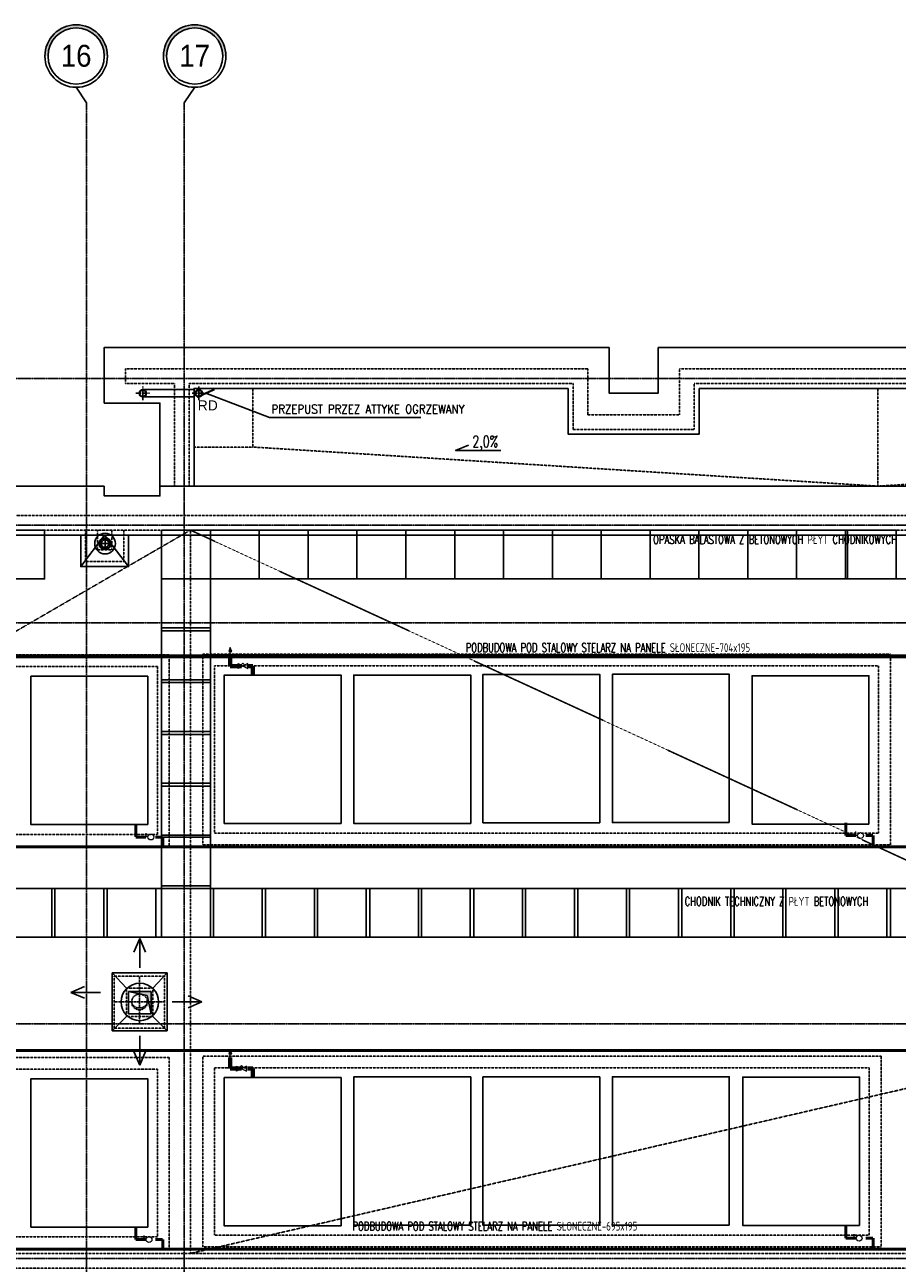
# Model space of a CAD drawing. Extents: x -7228 to 74941, y -112898 to 85621.
# Tile 31 of 256: x 54794 to 55687, y -97816 to -96549. Entities that reach past the tile are written whole.
import ezdxf
from ezdxf.enums import TextEntityAlignment as Align

# ---------------------------------------------------------------- set-up
doc = ezdxf.new("R2010")
doc.units = 0
for name, pattern in [('CENTER', [2, 1.25, -0.25, 0.25, -0.25]), ('DASHDOT2', [12.7, 6.35, -3.175, 0, -3.175]), ('DASHED', [0.75, 0.5, -0.25]), ('HIDDEN2', [0.1875, 0.125, -0.0625])]:
    doc.linetypes.add(name, pattern=pattern)
doc.layers.get('0').update_dxf_attribs({"color": 101, "linetype": 'CONTINUOUS'})
for name, color, linetype, lineweight in [('2DH_PLS_glp', 202, 'DASHED', 50), ('2DH_PLS_glz', 86, 'CONTINUOUS', 70), ('2DH_SYM', 41, 'CONTINUOUS', 18)]:
    doc.layers.add(name, color=color, linetype=linetype, lineweight=lineweight)
for name, color, linetype in [('Ins-kan', 54, 'CONTINUOUS'), ('Ins-went', 141, 'CONTINUOUS'), ('Ins-wod', 4, 'CONTINUOUS'), ('KOLEKTORY_BMK_SOLAR_2_51', 1, 'CONTINUOUS'), ('m-went-urządzenia', 51, 'CONTINUOUS'), ('Opis-spadki', 61, 'CONTINUOUS'), ('Os-osie glowne', 1, 'CENTER'), ('Os-osie-opis', 16, 'CONTINUOUS'), ('Pzt-chodniki-hatch', 252, 'CONTINUOUS'), ('Sch-opis', 51, 'CONTINUOUS'), ('W-idok', 8, 'CONTINUOUS'), ('W-izol-w', 144, 'CONTINUOUS'), ('W-otwor-strop', 1, 'CONTINUOUS'), ('W-widok-spadki', 61, 'CONTINUOUS')]:
    doc.layers.add(name, color=color, linetype=linetype)
doc.styles.add('CP_ATTR', font='ROMANS.SHX')
doc.styles.add('dwg_opis duży', font='ARIAL.TTF', dxfattribs={"width": 0.9})
doc.styles.add('ROMANS', font='romans', dxfattribs={"width": 0.85})
doc.styles.add('TYTUL2', font='ARIAL.TTF')
doc.dimstyles.new('CHMIELNA', dxfattribs={"dimscale": 3.5, "dimtxt": 4, "dimasz": 1.5, "dimexe": 3, "dimexo": 0, "dimgap": 1, "dimtad": 1, "dimdec": 1, "dimrnd": 0.5, "dimzin": 12, "dimdsep": 46, "dimtxsty": 'ROMANS', "dimblk": 'DIMTICK', "dimcen": 0.09, "dimse1": 1, "dimse2": 1, "dimclrd": 143, "dimclrt": 53, "dimadec": 0, "dimazin": 0, "dimtfac": 1, "dimtdec": 1, "dimtix": 1, "dimtmove": 2, "dimatfit": 2, "dimldrblk": 'ARCHTICK', "dimfxl": 0, "dimtolj": 1, "dimtzin": 0, "dimarcsym": 0})

# ---------------------------------------------------------------- blocks, each defined once
blk = doc.blocks.new('_gkjgskfjgkdfh')
at = {"linetype": 'DASHDOT2', "ltscale": 0.5}
for points in [[(-7, 0), (7, 0)], [(0, -7), (0, 7)], [(0, 0), (0, -7)]]:
    blk.add_lwpolyline(points, dxfattribs=at)
at = {"ltscale": 2}
for radius in [3.75, 3.25]:
    blk.add_circle((0, 0), radius, dxfattribs=at)
blk = doc.blocks.new('SPADKI')
at = {"ltscale": 25}
blk.add_lwpolyline([(0, 0), (0, -70), (-8, -50), (-8, -50)], dxfattribs=at)
at = {"ltscale": 25, "style": 'ROMANS', "width": 0.7}
blk.add_attdef('SP%', text='', height=18, rotation=90, dxfattribs=at).set_placement((-4.9, -24), align=Align.CENTER)
blk = doc.blocks.new('_opis_osi_liczbowy')
blk.add_hatch(color=256).paths.add_polyline_path([(32, 32), (32, 28.8, -1), (32, -28.8), (32, -32, 1)])
for radius in [32, 28.8]:
    blk.add_circle((32, 0), radius)
at = {"style": 'dwg_opis duży', "width": 0.9}
blk.add_attdef('AXNAMEH', text='', height=22.4, rotation=90, dxfattribs=at).set_placement((32, 0), align=Align.MIDDLE_CENTER)
blk = doc.blocks.new('DIMTICK')
for p, q in [((0, 1), (0, -1)), ((-1, 0), (1, 0))]:
    blk.add_line(p, q)
at = {"const_width": 0.141}
blk.add_lwpolyline([(0.707, 0.707), (-0.707, -0.707)], dxfattribs=at)
blk = doc.blocks.new('CPHS_858')
for p, q in [((0, 0.75), (-0.15, 0.35)), ((-0.15, 0.35), (0.15, 0.35)), ((0.15, 0.35), (0, 0.75)), ((0, 0), (0, 0.35))]:
    blk.add_line(p, q)
blk.add_solid([(-0.15, 0.35), (0, 0.75), (0.15, 0.35)])
at = {"linetype": 'ByBlock', "style": 'CP_ATTR', "flags": 9}
for tag in ['OTHER', 'WEIGHT', 'VOLTAGE', 'POWER', 'FLOW', 'TEMPERATURE', 'PN', 'DN', 'CHARACTER', 'ORDER-NO', 'PRODUCT-TYPE', 'ARTICLE', 'PRODUCER', 'NUMBER', 'GROUP', 'NAME']:
    blk.add_attdef(tag, text='', height=0.00005, dxfattribs=at).set_placement((-0.09, -0.02), align=Align.MIDDLE_LEFT)
blk = doc.blocks.new('CPHS_873')
for p, q in [((0, 0.3), (0, 0.5)), ((0, 0.5), (0.4, 0.5))]:
    blk.add_line(p, q)
blk.add_circle((0, 0), 0.3)
at = {"linetype": 'ByBlock', "style": 'CP_ATTR', "flags": 9}
for tag in ['OTHER', 'WEIGHT', 'VOLTAGE', 'POWER', 'FLOW', 'TEMPERATURE', 'PN', 'DN', 'CHARACTER', 'ORDER-NO', 'PRODUCT-TYPE', 'ARTICLE', 'PRODUCER', 'NUMBER', 'GROUP', 'NAME']:
    blk.add_attdef(tag, text='', height=0.00005, dxfattribs=at).set_placement((-0.09, -0.02), align=Align.MIDDLE_LEFT)
blk = doc.blocks.new('CPHS_009')
for p, q in [((-0.5, 0.25), (0.5, -0.25)), ((0.5, 0.25), (-0.5, -0.25)), ((-0.5, -0.25), (-0.5, 0.25)), ((-0.2, 0.1), (0, 0.3)), ((0, 0.3), (0.2, 0.1)), ((0.5, -0.25), (0.5, 0.25))]:
    blk.add_line(p, q)
at = {"linetype": 'ByBlock', "style": 'CP_ATTR', "flags": 9}
for tag in ['NAME', 'GROUP', 'NUMBER', 'PRODUCER', 'ARTICLE', 'PRODUCT-TYPE', 'ORDER-NO', 'CHARACTER', 'DN', 'PN', 'TEMPERATURE', 'FLOW', 'POWER', 'VOLTAGE', 'WEIGHT', 'OTHER']:
    blk.add_attdef(tag, text='', height=0.00005, dxfattribs=at).set_placement((-0.09, -0.02), align=Align.MIDDLE_LEFT)
blk = doc.blocks.new('_STRZAŁKA_WENT')
for q in [(-6, -14), (0, -30.2), (6, -14)]:
    blk.add_line((0, 0), q)

msp = doc.modelspace()

# ---------------------------------------------------------------- hatches: boundary and pattern name
at = {"layer": 'W-otwor-strop', "linetype": 'Continuous', "ltscale": 0.5}
msp.add_hatch(color=256, dxfattribs=at).paths.add_polyline_path([(54900.547, -97538.449), (54923.547, -97538.449), (54923.547, -97561.302), (54919.547, -97542.449)])

# ---------------------------------------------------------------- linework, layer by layer
at = {"color": 4, "linetype": 'DASHED', "ltscale": 2}
for p, q in [((54911.709, -97523.335), (54911.709, -97571.302)), ((54886.036, -97549.009), (54937.383, -97549.009))]:
    msp.add_line(p, q, dxfattribs=at)
at = {"color": 4, "ltscale": 2}
msp.add_circle((54912.056, -97549.009), 19.183, dxfattribs=at)
at = {"color": 4, "linetype": 'DASHED', "ltscale": 2}
msp.add_circle((54911.709, -97549.009), 8, dxfattribs=at)
msp.add_ellipse((54911.709, -97549.009), major_axis=(-8, 0), ratio=0.75, start_param=0, end_param=3.14159265, dxfattribs=at)
at = {"layer": '2DH_PLS_glp'}
for p, q in [((54907.786, -97367.19), (54907.786, -97375.27)), ((54907.786, -97368.383), (54907.786, -97380.27)), ((55634.64, -97365.768), (55634.64, -97373.849)), ((55634.64, -97366.961), (55634.64, -97378.849)), ((54907.786, -97380.27), (54918.145, -97380.27)), ((54928.145, -97380.27), (54935.648, -97380.27)), ((54935.648, -97380.27), (54935.648, -97390.217)), ((55634.64, -97378.849), (55644.999, -97378.849)), ((55654.999, -97378.849), (55662.502, -97378.849)), ((55662.502, -97378.849), (55662.502, -97388.796)), ((54215.861, -97390.217), (57884.164, -97390.628)), ((57212.899, -97598.504), (53518.435, -97598.504)), ((54907.786, -97778.979), (54907.786, -97787.059)), ((54907.786, -97780.172), (54907.786, -97792.059)), ((55634.64, -97777.557), (55634.64, -97785.638)), ((55634.64, -97778.75), (55634.64, -97790.638)), ((54907.786, -97792.059), (54918.145, -97792.059)), ((54928.145, -97792.059), (54935.648, -97792.059)), ((54935.648, -97792.059), (54935.648, -97802.006)), ((55634.64, -97790.638), (55644.999, -97790.638)), ((55654.999, -97790.638), (55662.502, -97790.638)), ((55662.502, -97790.638), (55662.502, -97800.585)), ((54215.861, -97802.006), (61749.61, -97802.006))]:
    msp.add_line(p, q, dxfattribs=at)
at = {"layer": '2DH_PLS_glz'}
for p, q in [((53526.181, -97195.317), (58587.485, -97195.611)), ((55004.547, -97193.897), (55004.547, -97205.378)), ((55004.547, -97205.378), (55016.102, -97205.378)), ((55022.102, -97205.378), (55027.762, -97205.378)), ((55027.762, -97205.378), (55027.762, -97214.607)), ((55004.547, -97605.686), (55004.547, -97617.167)), ((55004.547, -97617.167), (55016.102, -97617.167)), ((55022.102, -97617.167), (55027.762, -97617.167)), ((55027.762, -97617.167), (55027.762, -97626.396))]:
    msp.add_line(p, q, dxfattribs=at)
at = {"layer": 'Ins-kan', "ltscale": 0.2}
for p, q in [((54876.458, -97085.295), (54876.458, -97074.795)), ((54881.708, -97080.045), (54871.208, -97080.045))]:
    msp.add_line(p, q, dxfattribs=at)
msp.add_circle((54876.458, -97080.045), 10.574, dxfattribs=at)
at = {"layer": 'Ins-kan', "ltscale": 0.2, "extrusion": (7.24454e-71, 9.7811e-55, -1)}
for major_axis in [(3.712, 3.712), (2.722, 2.722)]:
    msp.add_ellipse((54876.458, -97080.045), major_axis=major_axis, ratio=1, start_param=3.92699082, end_param=10.21017612, dxfattribs=at)
at = {"layer": 'KOLEKTORY_BMK_SOLAR_2_51'}
for points in [[(54920.157, -97367.532), (54920.157, -97215.813), (54800.547, -97215.813), (54800.547, -97367.532)], [(55118.059, -97366.325), (55118.059, -97214.607), (54998.449, -97214.607), (54998.449, -97366.325)], [(55250.688, -97366.325), (55250.688, -97214.607), (55131.078, -97214.607), (55131.078, -97366.325)], [(55382.867, -97365.673), (55382.867, -97213.955), (55263.257, -97213.955), (55263.257, -97365.673)], [(55515.408, -97365.458), (55515.408, -97213.74), (55395.798, -97213.74), (55395.798, -97365.458)], [(55658.27, -97366.961), (55658.27, -97215.243), (55538.66, -97215.243), (55538.66, -97366.961)], [(54920.157, -97779.321), (54920.157, -97627.602), (54800.547, -97627.602), (54800.547, -97779.321)], [(55118.059, -97778.114), (55118.059, -97626.396), (54998.449, -97626.396), (54998.449, -97778.114)], [(55250.688, -97777.462), (55250.688, -97625.744), (55131.078, -97625.744), (55131.078, -97777.462)], [(55382.867, -97777.462), (55382.867, -97625.744), (55263.257, -97625.744), (55263.257, -97777.462)], [(55515.408, -97777.247), (55515.408, -97625.528), (55395.798, -97625.528), (55395.798, -97777.247)], [(55648.72, -97777.557), (55648.72, -97625.839), (55529.11, -97625.839), (55529.11, -97777.557)]]:
    msp.add_lwpolyline(points, close=True, dxfattribs=at)
at = {"layer": 'm-went-urządzenia', "color": 8, "linetype": 'HIDDEN2', "ltscale": 2}
for p, q in [((54883.683, -97534.74), (54883.666, -97534.74)), ((54883.666, -97563.756), (54883.683, -97563.756))]:
    msp.add_line(p, q, dxfattribs=at)
at = {"layer": 'Os-osie glowne'}
for points in [[(54857.547, -102606.302), (54857.547, -96629.302)], [(54957.547, -102606.302), (54957.547, -96629.302)], [(50525.547, -96911.302), (62792.547, -96911.302)], [(50525.547, -97061.302), (62792.547, -97061.302)], [(50525.547, -97161.302), (62792.547, -97161.302)], [(50525.547, -97571.302), (62792.547, -97571.302)], [(50525.547, -97811.302), (62792.547, -97811.302)]]:
    msp.add_lwpolyline(points, dxfattribs=at)
at = {"layer": 'Os-osie-opis'}
for points in [[(54846.887, -96613.302), (54857.547, -96629.302)], [(54968.208, -96613.302), (54957.547, -96629.302)]]:
    msp.add_lwpolyline(points, dxfattribs=at)
at = {"layer": 'Pzt-chodniki-hatch'}
for points in [[(54764.547, -97066.302), (54764.547, -97116.302), (54814.547, -97116.302), (54814.547, -97066.302)], [(54934.303, -97066.302), (54934.303, -97116.302), (54984.303, -97116.302), (54984.303, -97066.302)], [(54984.303, -97066.302), (54984.303, -97116.302), (55034.303, -97116.302), (55034.303, -97066.302)], [(55034.303, -97066.302), (55034.303, -97116.302), (55084.303, -97116.302), (55084.303, -97066.302)], [(55084.303, -97066.302), (55084.303, -97116.302), (55134.303, -97116.302), (55134.303, -97066.302)], [(55134.303, -97066.302), (55134.303, -97116.302), (55184.303, -97116.302), (55184.303, -97066.302)], [(55184.303, -97066.302), (55184.303, -97116.302), (55234.303, -97116.302), (55234.303, -97066.302)], [(55234.303, -97066.302), (55234.303, -97116.302), (55284.303, -97116.302), (55284.303, -97066.302)], [(55284.303, -97066.302), (55284.303, -97116.302), (55334.303, -97116.302), (55334.303, -97066.302)], [(55334.303, -97066.302), (55334.303, -97116.302), (55384.303, -97116.302), (55384.303, -97066.302)], [(55384.303, -97066.302), (55384.303, -97116.302), (55434.303, -97116.302), (55434.303, -97066.302)], [(55434.303, -97066.302), (55434.303, -97116.302), (55484.303, -97116.302), (55484.303, -97066.302)], [(55484.303, -97066.302), (55484.303, -97116.302), (55534.303, -97116.302), (55534.303, -97066.302)], [(55534.303, -97066.302), (55534.303, -97116.302), (55584.303, -97116.302), (55584.303, -97066.302)], [(55584.303, -97066.302), (55584.303, -97116.302), (55634.303, -97116.302), (55634.303, -97066.302)], [(55636.303, -97066.302), (55636.303, -97116.302), (55686.303, -97116.302), (55686.303, -97066.302)], [(54934.303, -97116.302), (54934.303, -97166.302), (54984.303, -97166.302), (54984.303, -97116.302)], [(54934.303, -97169.302), (54934.303, -97219.302), (54984.303, -97219.302), (54984.303, -97169.302)], [(54934.303, -97222.302), (54934.303, -97272.302), (54984.303, -97272.302), (54984.303, -97222.302)], [(54934.303, -97275.302), (54934.303, -97325.302), (54984.303, -97325.302), (54984.303, -97275.302)], [(54934.303, -97328.302), (54934.303, -97378.302), (54984.303, -97378.302), (54984.303, -97328.302)], [(54934.303, -97380.302), (54934.303, -97430.302), (54984.303, -97430.302), (54984.303, -97380.302)], [(54772.047, -97432.829), (54772.047, -97482.829), (54822.047, -97482.829), (54822.047, -97432.829)], [(54825.047, -97432.829), (54825.047, -97482.829), (54875.047, -97482.829), (54875.047, -97432.829)], [(54878.547, -97432.829), (54878.547, -97482.829), (54928.547, -97482.829), (54928.547, -97432.829)], [(54934.303, -97432.829), (54934.303, -97482.829), (54984.303, -97482.829), (54984.303, -97432.829)], [(54987.303, -97432.829), (54987.303, -97482.829), (55037.303, -97482.829), (55037.303, -97432.829)], [(55040.803, -97432.829), (55040.803, -97482.829), (55090.803, -97482.829), (55090.803, -97432.829)], [(55093.803, -97432.829), (55093.803, -97482.829), (55143.803, -97482.829), (55143.803, -97432.829)], [(55147.303, -97432.829), (55147.303, -97482.829), (55197.303, -97482.829), (55197.303, -97432.829)], [(55200.303, -97432.829), (55200.303, -97482.829), (55250.303, -97482.829), (55250.303, -97432.829)], [(55253.803, -97432.829), (55253.803, -97482.829), (55303.803, -97482.829), (55303.803, -97432.829)], [(55306.803, -97432.829), (55306.803, -97482.829), (55356.803, -97482.829), (55356.803, -97432.829)], [(55360.303, -97432.829), (55360.303, -97482.829), (55410.303, -97482.829), (55410.303, -97432.829)], [(55413.303, -97432.829), (55413.303, -97482.829), (55463.303, -97482.829), (55463.303, -97432.829)], [(55466.803, -97432.829), (55466.803, -97482.829), (55516.803, -97482.829), (55516.803, -97432.829)], [(55520.303, -97432.829), (55520.303, -97482.829), (55570.303, -97482.829), (55570.303, -97432.829)], [(55573.303, -97432.829), (55573.303, -97482.829), (55623.303, -97482.829), (55623.303, -97432.829)], [(55626.803, -97432.829), (55626.803, -97482.829), (55676.803, -97482.829), (55676.803, -97432.829)], [(55680.303, -97432.829), (55680.303, -97482.829), (55730.303, -97482.829), (55730.303, -97432.829)]]:
    msp.add_lwpolyline(points, close=True, dxfattribs=at)
at = {"layer": 'W-idok', "linetype": 'DASHED', "ltscale": 0.5}
for p, q in [((54897.547, -96901.302), (55370.547, -96901.302)), ((55464.547, -96901.302), (55870.547, -96901.302)), ((54897.547, -96916.302), (54947.547, -96916.302)), ((54947.547, -97021.302), (54947.547, -96916.302)), ((54962.547, -97021.302), (54962.547, -96916.302)), ((54962.547, -96916.302), (55355.547, -96916.302)), ((55479.547, -96916.302), (55855.547, -96916.302)), ((54937.31, -97522.74), (54885.807, -97522.74)), ((54885.807, -97522.74), (54885.807, -97575.756)), ((54937.31, -97522.74), (54937.31, -97575.756)), ((54898.247, -97534.74), (54898.247, -97563.756)), ((54925.31, -97534.74), (54898.247, -97534.74)), ((54925.31, -97563.756), (54925.31, -97534.74)), ((54898.247, -97563.756), (54925.31, -97563.756)), ((54937.31, -97575.756), (54885.807, -97575.756))]:
    msp.add_line(p, q, dxfattribs=at)
for points in [[(54897.547, -96901.302), (54897.547, -96916.302)], [(55370.547, -96901.302), (55370.547, -96948.302), (55464.547, -96948.302), (55464.547, -96901.302)], [(55355.547, -96916.302), (55355.547, -96963.302), (55479.547, -96963.302), (55479.547, -96916.302)], [(53460.047, -97151.302), (53599.547, -97151.302), (53599.547, -97051.302), (62562.547, -97051.302), (62562.547, -97821.302), (53460.047, -97821.302)], [(53460.047, -97166.302), (53614.547, -97166.302), (53614.547, -97066.302), (62547.547, -97066.302), (62547.547, -97806.302), (53460.047, -97806.302)], [(54895.553, -97066.302), (54895.553, -97098.519), (54856.553, -97098.519), (54856.553, -97066.302)]]:
    msp.add_lwpolyline(points, dxfattribs=at)
at = {"layer": 'W-idok'}
for points in [[(54967.547, -96922.551), (54915.047, -96922.551)], [(54967.547, -97021.302), (54967.547, -96921.302), (55350.547, -96921.302)], [(55484.547, -96921.302), (55850.547, -96921.302)], [(54967.547, -96930.051), (54915.047, -96930.051)], [(54934.303, -97432.829), (54934.303, -97116.302)], [(54984.303, -97116.302), (55638.236, -97116.302)], [(54984.303, -97432.829), (54984.303, -97116.302)], [(55638.236, -97116.302), (56417.547, -97116.302)], [(53510.047, -97432.829), (54934.303, -97432.829)], [(54984.303, -97432.829), (55638.236, -97432.829)], [(55638.236, -97432.829), (56368.547, -97432.829)], [(53460.047, -97482.829), (56368.547, -97482.829)]]:
    msp.add_lwpolyline(points, dxfattribs=at)
at = {"layer": 'W-idok', "linetype": 'DASHED', "ltscale": 0.5}
for points in [[(54868.553, -97066.302), (54883.553, -97066.302), (54883.553, -97086.519), (54868.553, -97086.519)], [(54942.157, -97193.813), (54249.595, -97193.813), (54249.595, -97389.747), (54942.157, -97389.747)], [(55680.27, -97193.243), (54976.449, -97193.243), (54976.449, -97388.325), (55680.27, -97388.325)], [(54930.157, -97205.813), (54261.595, -97205.813), (54261.595, -97377.747), (54930.157, -97377.747)], [(55668.27, -97205.243), (54988.449, -97205.243), (54988.449, -97376.325), (55668.27, -97376.325)], [(54249.595, -97605.818), (54942.157, -97605.818), (54942.157, -97801.321), (54249.595, -97801.321)], [(54976.449, -97604.396), (55670.72, -97604.396), (55670.72, -97799.557), (54976.449, -97799.557)], [(54261.595, -97617.818), (54930.157, -97617.818), (54930.157, -97789.321), (54261.595, -97789.321)], [(54988.449, -97616.396), (55658.72, -97616.396), (55658.72, -97787.557), (54988.449, -97787.557)]]:
    msp.add_lwpolyline(points, close=True, dxfattribs=at)
at = {"layer": 'W-izol-w', "linetype": 'Continuous'}
for p, q in [((54875.547, -97021.302), (53569.547, -97021.302)), ((56402.547, -97021.302), (54932.547, -97021.302)), ((54883.683, -97519.295), (54898.247, -97534.74)), ((54883.683, -97519.295), (54940.197, -97519.295)), ((54883.683, -97578.529), (54883.683, -97519.295)), ((54925.31, -97534.74), (54940.197, -97519.295)), ((54940.197, -97519.295), (54940.197, -97578.529)), ((54883.683, -97578.529), (54898.247, -97563.756)), ((54925.31, -97563.756), (54940.197, -97578.529)), ((54940.197, -97578.529), (54883.683, -97578.529))]:
    msp.add_line(p, q, dxfattribs=at)
for points in [[(54932.547, -97021.302), (54932.547, -96936.302), (54875.547, -96936.302), (54875.547, -96936.302), (54875.547, -96936.302), (54875.547, -96879.302), (55392.547, -96879.302)], [(55392.547, -96879.302), (55392.547, -96926.302), (55442.547, -96926.302), (55442.547, -96879.302)], [(55442.547, -96879.302), (55892.547, -96879.302)], [(55350.547, -96921.302), (54967.547, -96921.302), (54967.547, -97021.302)], [(55350.547, -96921.302), (55350.547, -96968.302), (55484.547, -96968.302), (55484.547, -96921.302)], [(55850.547, -96921.302), (55484.547, -96921.302)], [(54875.547, -97021.302), (54875.547, -97031.302), (54932.547, -97031.302), (54932.547, -97021.302)], [(53460.047, -97171.302), (53619.547, -97171.302), (53619.547, -97071.302), (62542.547, -97071.302), (62542.547, -97801.302), (53460.047, -97801.302)], [(54900.553, -97071.302), (54900.553, -97103.519), (54851.553, -97103.519), (54851.553, -97071.302)], [(54876.053, -97071.519), (54851.553, -97103.519)], [(54876.053, -97071.519), (54900.553, -97103.519)]]:
    msp.add_lwpolyline(points, dxfattribs=at)
at = {"layer": 'W-otwor-strop', "ltscale": 0.5}
for points in [[(54900.547, -97538.449), (54923.547, -97538.449), (54923.547, -97561.28), (54900.547, -97561.28)], [(54900.547, -97538.449), (54923.547, -97538.449), (54923.547, -97561.302), (54919.547, -97542.449)]]:
    msp.add_lwpolyline(points, close=True, dxfattribs=at)
msp.add_circle((54876.458, -97080.045), 6, dxfattribs=at)
at = {"layer": 'W-widok-spadki', "linetype": 'DASHED', "ltscale": 0.5}
msp.add_lwpolyline([(54967.547, -96921.302), (55027.547, -96921.302), (55027.547, -96981.302), (54967.547, -96981.302)], close=True, dxfattribs=at)
for points in [[(55667.547, -96921.302), (55667.547, -97021.302)], [(55027.547, -96981.302), (55667.547, -97021.302)], [(56307.547, -96981.302), (55667.547, -97021.302)], [(53790.047, -97746.302), (54963.797, -97066.302)], [(54963.797, -97806.302), (54963.797, -97066.302)], [(55947.78, -97519.563), (54963.797, -97066.302)], [(55947.78, -97579.563), (54963.797, -97806.302)]]:
    msp.add_lwpolyline(points, dxfattribs=at)

# ---------------------------------------------------------------- block references
at = {"layer": '2DH_SYM', "xscale": 10, "yscale": 10, "zscale": 10}
for name, p in [('CPHS_858', (55004.547, -97193.897)), ('CPHS_009', (55017.597, -97205.313)), ('CPHS_858', (55004.547, -97605.686)), ('CPHS_009', (55016.102, -97617.167))]:
    msp.add_blockref(name, p, dxfattribs=at)
at = {"layer": '2DH_SYM', "xscale": 10, "yscale": 10, "zscale": 10, "rotation": 90}
for p in [(54923.362, -97380.243), (55649.778, -97378.787), (55648.283, -97790.641), (54921.429, -97792.063)]:
    msp.add_blockref('CPHS_873', p, dxfattribs=at)
at = {"layer": 'Ins-went', "xscale": -1}
msp.add_blockref('_STRZAŁKA_WENT', (54911.94, -97484.057), dxfattribs=at)
at = {"layer": 'Ins-went'}
for p, rotation in [((54841.527, -97539.288), 90), ((54911.94, -97613.767), 180)]:
    msp.add_blockref('_STRZAŁKA_WENT', p, dxfattribs=dict(at, rotation=rotation))
at = {"layer": 'Ins-went', "xscale": -1, "rotation": 270}
msp.add_blockref('_STRZAŁKA_WENT', (54975.435, -97548.912), dxfattribs=at)
at = {"layer": 'Ins-wod'}
msp.add_blockref('_gkjgskfjgkdfh', (54972.525, -96926.302), dxfattribs=at)
at = {"layer": 'Opis-spadki', "xscale": 0.6604040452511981, "yscale": 0.6604040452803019, "zscale": 0.6604040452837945, "rotation": 270}
msp.add_blockref('SPADKI', (55281.393, -96984.798), dxfattribs=at).add_auto_attribs({'SP%': '2,0%'})
at = {"layer": 'Os-osie-opis'}
ref = msp.add_blockref('_opis_osi_liczbowy', (54846.887, -96613.302), dxfattribs=dict(at, xscale=-1, rotation=270))
ref.add_attrib('AXNAMEH', '16', dxfattribs={"layer": '0', "height": 22.4, "style": 'dwg_opis duży', "width": 0.9}).set_placement((54846.887, -96581.012), align=Align.MIDDLE_CENTER)
ref = msp.add_blockref('_opis_osi_liczbowy', (54968.208, -96613.302), dxfattribs=dict(at, xscale=-1, rotation=270))
ref.add_attrib('AXNAMEH', '17', dxfattribs={"layer": '0', "height": 22.4, "style": 'dwg_opis duży', "width": 0.9}).set_placement((54968.208, -96581.012), align=Align.MIDDLE_CENTER)
at = {"layer": 'W-idok'}
msp.add_blockref('_gkjgskfjgkdfh', (54915.047, -96926.302), dxfattribs=at)

# ---------------------------------------------------------------- texts
at = {"layer": 'Ins-wod', "insert": (54971.287, -96933.57), "char_height": 10.2123, "width": 1336.21749, "attachment_point": 1, "style": 'TYTUL2'}
msp.add_mtext('RD', dxfattribs=at)
at = {"layer": 'Sch-opis', "style": 'ROMANS', "width": 0.7}
for s, p in [('OPASKA BALASTOWA Z BETONOWYCH PŁYT CHODNIKOWYCH', (55437.439, -97080.406)), ('PODBUDOWA POD STALOWY STELARZ NA PANELE SŁONECZNE-704x195', (55245.592, -97190.999)), ('CHODNIK TECHNICZNY Z PŁYT BETONOWYCH', (55469.692, -97450.578)), ('PODBUDOWA POD STALOWY STELARZ NA PANELE SŁONECZNE-695x195', (55129.687, -97782.926))]:
    msp.add_text(s, height=9, dxfattribs=at).set_placement(p)
at = {"layer": 'Sch-opis', "insert": (55046.844, -96938.031), "char_height": 9, "width": 203.76147, "attachment_point": 1, "style": 'ROMANS'}
msp.add_mtext('PRZEPUST PRZEZ ATTYKE OGRZEWANY', dxfattribs=at)

# ---------------------------------------------------------------- leaders
at = {"layer": 'Sch-opis'}
msp.add_leader([(54979.525, -96926.303), (55044.836, -96951.098), (55199.824, -96951.098)], dimstyle='CHMIELNA', override={"dimasz": 4, "dimgap": 1, "dimtad": 0}, dxfattribs=at)

doc.saveas('drawing.dxf')
